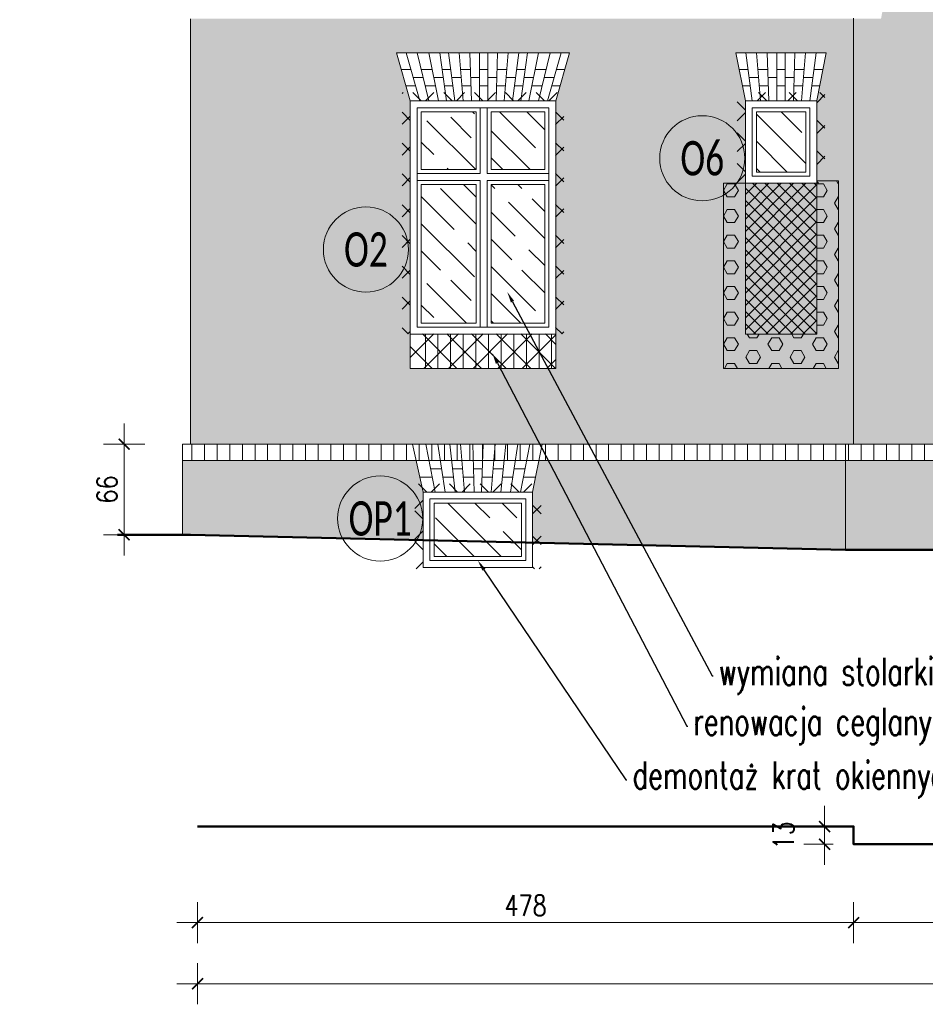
# Model space of a CAD drawing. Header units: millimetres. Extents: x 284606 to 569416, y -192995 to -95103.
# Tile 147 of 178: x 303394 to 304054, y -99086 to -98368. Entities that reach past the tile are written whole.
import ezdxf
from ezdxf import colors
from ezdxf.entities.mleader import LeaderData, LeaderLine
from ezdxf.enums import TextEntityAlignment as Align
from ezdxf.math import Vec2, Vec3

# ---------------------------------------------------------------- set-up
doc = ezdxf.new("R2010")
doc.units = ezdxf.units.MM
doc.layers.get('0').update_dxf_attribs({"lineweight": 0})
for name, color, linetype, lineweight in [('!STR_Elewacje 0.15', 10, 'Continuous', 15), ('!STR_Konstrukcja 0.20', 200, 'Continuous', 20), ('!STR_Konstrukcja 0.50', 72, 'Continuous', 50), ('!STR_Kreskowanie', 253, 'Continuous', 5), ('!STR_Ocieplenie 0.05', 1, 'Continuous', 5), ('!STR_Opisy 0.09', 8, 'Continuous', 9), ('!STR_Stolarka okienna', 72, 'Continuous', 15), ('!STR_Wymiarowanie', 254, 'Continuous', 9), ('EKO Opisy 0.09', 8, 'Continuous', 9)]:
    doc.layers.add(name, color=color, linetype=linetype, lineweight=lineweight)
doc.layers.add('!STR_Kreskowanie ścian', color=7, linetype='Continuous', lineweight=5, true_color=0xa6a6a6)
doc.styles.add('EKO 1-10', font='romans.shx', dxfattribs={"width": 0.8, "height": 15})
doc.styles.add('EKO CM 1-50', font='calibri.ttf', dxfattribs={"width": 0.8, "height": 12.5})
doc.styles.add('j-romans', font='romans.shx', dxfattribs={"width": 0.7})
doc.dimstyles.new('EKO wymiar 1-10', dxfattribs={"dimtxt": 15, "dimasz": 8, "dimexe": 15, "dimexo": 15, "dimgap": 5, "dimtad": 1, "dimdec": 0, "dimtxsty": 'EKO 1-10', "dimblk": 'ARCHTICK', "dimcen": 10, "dimdle": 15, "dimclrd": 256, "dimclre": 256, "dimclrt": 256, "dimazin": 2, "dimtfac": 1, "dimtdec": 0, "dimtmove": 2, "dimatfit": 3, "dimldrblk": 'ARCHTICK', "dimfxl": 15, "dimfxlon": 1, "dimlwd": -1, "dimlwe": -1, "dimarcsym": 0})

# ---------------------------------------------------------------- blocks, each defined once
blk = doc.blocks.new('okno 106x170')
at = {"layer": '!STR_Kreskowanie', "ltscale": 0.3}
h = blk.add_hatch(dxfattribs=at)
h.set_pattern_fill('GOST_WOOD', color=256, scale=7, angle=45)
h.set_pattern_definition([(135, (-591757.885, 207373.385), (29.6984848, 29.6984848), [70, -14]), (135, (-591738.086, 207373.385), (29.6984848, 29.6984848), [42, -10.5, 21, -10.5]), (135, (-591713.337, 207368.435), (29.6984848, 29.6984848), [70, -14])])
h.paths.add_polyline_path([(59, 162), (59, 120), (98, 120), (98, 162)])
h.paths.add_polyline_path([(8, 162), (8, 120), (48, 120), (48, 162)])
h.paths.add_polyline_path([(8, 109), (8, 8), (48, 8), (48, 109)])
h.paths.add_polyline_path([(59, 109), (59, 8), (98, 8), (98, 109)])
at = {"layer": '!STR_Kreskowanie ścian', "ltscale": 1.5}
h = blk.add_hatch(dxfattribs=at)
h.set_pattern_fill('ANSI31', color=256, scale=2.9, angle=45)
h.set_pattern_definition([(90, (-591757.885, 207373.385), (-9.2075, 9e-16), [])])
h.paths.add_polyline_path([(103.5, 0), (103.5, -25), (3.5, -25), (3.5, 0)])
at = {"layer": '!STR_Elewacje 0.15', "ltscale": 1.5}
for p, q in [((115.97, 204.93), (-9.97, 204.93)), ((0, 170), (-9.97, 204.93)), ((7, 170), (-2.97, 204.93)), ((13.5, 170), (4.99, 204.93)), ((20.5, 170), (13.57, 204.93)), ((26.5, 170), (21.54, 204.93)), ((32.5, 170), (27.91, 204.93)), ((38.5, 170), (35.63, 204.93)), ((44.5, 170), (43.5, 204.93)), ((50.5, 170), (50.5, 204.93)), ((56.5, 170), (56.5, 204.93)), ((62.5, 170), (63.5, 204.93)), ((68.5, 170), (71.37, 204.93)), ((74.5, 170), (79.09, 204.93)), ((80.5, 170), (85.46, 204.93)), ((86.5, 170), (93.43, 204.93)), ((93.5, 170), (102.01, 204.93)), ((100, 170), (109.97, 204.93)), ((106, 170), (115.97, 204.93)), ((0.45, 192.93), (-6.54, 192.93)), ((9.38, 186.93), (2.17, 186.93)), ((15.95, 192.93), (7.92, 192.93)), ((24.1, 186.93), (17.14, 186.93)), ((29.49, 192.93), (23.24, 192.93)), ((37.11, 186.93), (30.28, 186.93)), ((43.84, 192.93), (36.62, 192.93)), ((50.5, 186.93), (44.02, 186.93)), ((56.5, 192.93), (50.5, 192.93)), ((62.98, 186.93), (56.5, 186.93)), ((70.38, 192.93), (63.16, 192.93)), ((76.72, 186.93), (69.89, 186.93)), ((83.76, 192.93), (77.51, 192.93)), ((89.86, 186.93), (82.9, 186.93)), ((99.08, 192.93), (91.05, 192.93)), ((104.83, 186.93), (97.62, 186.93)), ((106.74, 192.93), (112.55, 192.93)), ((3.88, 180.93), (-3.12, 180.93)), ((3.88, 180.93), (-3.12, 180.93)), ((3.88, 180.93), (-3.12, 180.93)), ((18.33, 180.93), (10.84, 180.93)), ((18.33, 180.93), (10.84, 180.93)), ((18.33, 180.93), (10.84, 180.93)), ((31.07, 180.93), (24.95, 180.93)), ((31.07, 180.93), (24.95, 180.93)), ((31.07, 180.93), (24.95, 180.93)), ((44.19, 180.93), (37.6, 180.93)), ((44.19, 180.93), (37.6, 180.93)), ((44.19, 180.93), (37.6, 180.93)), ((56.5, 180.93), (50.5, 180.93)), ((56.5, 180.93), (50.5, 180.93)), ((56.5, 180.93), (50.5, 180.93)), ((69.4, 180.93), (62.81, 180.93)), ((69.4, 180.93), (62.81, 180.93)), ((69.4, 180.93), (62.81, 180.93)), ((82.05, 180.93), (75.93, 180.93)), ((82.05, 180.93), (75.93, 180.93)), ((82.05, 180.93), (75.93, 180.93)), ((96.16, 180.93), (88.67, 180.93)), ((96.16, 180.93), (88.67, 180.93)), ((96.16, 180.93), (88.67, 180.93)), ((109.12, 180.93), (103.12, 180.93)), ((109.12, 180.93), (103.12, 180.93)), ((109.12, 180.93), (103.12, 180.93))]:
    blk.add_line(p, q, dxfattribs=at)
blk.add_lwpolyline([(106, 0), (0, 0), (0, -25), (106, -25)], close=True, dxfattribs=at)
at = {"layer": '!STR_Stolarka okienna', "ltscale": 1.5}
for points in [[(106, 0), (106, 170), (0, 170), (0, 0), (106, 0)], [(51, 165), (51, 117)], [(56, 165), (56, 117)], [(51, 117), (5, 117)], [(101, 117), (56, 117)], [(51, 112), (5, 112)], [(51, 112), (51, 5)], [(56, 112), (56, 5)], [(101, 112), (56, 112)]]:
    blk.add_lwpolyline(points, dxfattribs=at)
for points in [[(101, 5), (101, 165), (5, 165), (5, 5)], [(48, 162), (8, 162), (8, 120), (48, 120)], [(98, 162), (59, 162), (59, 120), (98, 120)], [(48, 109), (8, 109), (8, 8), (48, 8)], [(101, 112), (56, 112), (56, 5), (101, 5)], [(98, 109), (59, 109), (59, 8), (98, 8)]]:
    blk.add_lwpolyline(points, close=True, dxfattribs=at)
blk = doc.blocks.new('_ArchTick')
at = {"color": 0, "linetype": 'ByBlock', "const_width": 0.15}
blk.add_lwpolyline([(-0.5, -0.5), (0.5, 0.5)], dxfattribs=at)
blk = doc.blocks.new('*D530')
at = {"layer": '!STR_Wymiarowanie', "ltscale": 1.5, "transparency": 16777216}
for p, q in [((303523.78, -99011.34), (303523.78, -99041.34)), ((304002.13, -99011.34), (304002.13, -99041.34)), ((303508.78, -99026.34), (304017.13, -99026.34))]:
    blk.add_line(p, q, dxfattribs=at)
at = {"layer": 'Defpoints', "color": 0, "ltscale": 1.5, "transparency": 16777216}
for p in [(303523.78, -98956.27), (304002.13, -98969.27), (304002.13, -99026.34)]:
    blk.add_point(p, dxfattribs=at)
at = {"layer": '!STR_Wymiarowanie', "ltscale": 1.5, "transparency": 16777216, "xscale": 8, "yscale": 8, "zscale": 8, "rotation": 180}
blk.add_blockref('_ArchTick', (303523.78, -99026.34), dxfattribs=at)
at = {"layer": '!STR_Wymiarowanie', "ltscale": 1.5, "transparency": 16777216, "xscale": 8, "yscale": 8, "zscale": 8}
blk.add_blockref('_ArchTick', (304002.13, -99026.34), dxfattribs=at)
at = {"layer": '!STR_Wymiarowanie', "ltscale": 1.5, "transparency": 16777216, "insert": (303762.96, -99013.84), "char_height": 15, "attachment_point": 5, "style": 'EKO 1-10'}
blk.add_mtext('478', dxfattribs=at)
blk = doc.blocks.new('*D531')
at = {"layer": '!STR_Wymiarowanie', "ltscale": 1.5, "transparency": 16777216}
for p, q in [((304002.13, -99011.34), (304002.13, -99041.34)), ((304904.57, -99011.34), (304904.57, -99041.34)), ((303987.13, -99026.34), (304919.57, -99026.34))]:
    blk.add_line(p, q, dxfattribs=at)
at = {"layer": 'Defpoints', "color": 0, "ltscale": 1.5, "transparency": 16777216}
for p in [(304002.13, -98969.27), (304904.57, -98969.27), (304904.57, -99026.34)]:
    blk.add_point(p, dxfattribs=at)
at = {"layer": '!STR_Wymiarowanie', "ltscale": 1.5, "transparency": 16777216, "xscale": 8, "yscale": 8, "zscale": 8, "rotation": 180}
blk.add_blockref('_ArchTick', (304002.13, -99026.34), dxfattribs=at)
at = {"layer": '!STR_Wymiarowanie', "ltscale": 1.5, "transparency": 16777216, "xscale": 8, "yscale": 8, "zscale": 8}
blk.add_blockref('_ArchTick', (304904.57, -99026.34), dxfattribs=at)
at = {"layer": '!STR_Wymiarowanie', "ltscale": 1.5, "transparency": 16777216, "insert": (304453.35, -99013.84), "char_height": 15, "attachment_point": 5, "style": 'EKO 1-10'}
blk.add_mtext('902', dxfattribs=at)
blk = doc.blocks.new('*D534')
at = {"layer": '!STR_Wymiarowanie', "ltscale": 1.5, "transparency": 16777216}
for p, q in [((303980.95, -98984.27), (303980.95, -98941.27)), ((303987.13, -98956.27), (303965.95, -98956.27)), ((303987.13, -98969.27), (303965.95, -98969.27))]:
    blk.add_line(p, q, dxfattribs=at)
at = {"layer": 'Defpoints', "color": 0, "ltscale": 1.5, "transparency": 16777216}
for p in [(303980.95, -98956.27), (304002.13, -98956.27), (304002.13, -98969.27)]:
    blk.add_point(p, dxfattribs=at)
at = {"layer": '!STR_Wymiarowanie', "ltscale": 1.5, "transparency": 16777216, "xscale": 8, "yscale": 8, "zscale": 8}
for p, rotation in [((303980.95, -98956.27), 90), ((303980.95, -98969.27), 270)]:
    blk.add_blockref('_ArchTick', p, dxfattribs=dict(at, rotation=rotation))
at = {"layer": '!STR_Wymiarowanie', "ltscale": 1.5, "transparency": 16777216, "insert": (303950.95, -98962.77), "char_height": 15, "attachment_point": 5, "rotation": 90, "style": 'EKO 1-10'}
blk.add_mtext('13', dxfattribs=at)
blk = doc.blocks.new('*D545')
at = {"layer": '!STR_Wymiarowanie', "ltscale": 1.5, "transparency": 16777216}
for p, q in [((303523.78, -99055.9), (303523.78, -99085.9)), ((305429.12, -99055.9), (305429.12, -99085.9)), ((303508.78, -99070.9), (305444.12, -99070.9))]:
    blk.add_line(p, q, dxfattribs=at)
at = {"layer": 'Defpoints', "color": 0, "ltscale": 1.5, "transparency": 16777216}
for p in [(305429.12, -98872.27), (303523.78, -98956.27), (305429.12, -99070.9)]:
    blk.add_point(p, dxfattribs=at)
at = {"layer": '!STR_Wymiarowanie', "ltscale": 1.5, "transparency": 16777216, "xscale": 8, "yscale": 8, "zscale": 8, "rotation": 180}
blk.add_blockref('_ArchTick', (303523.78, -99070.9), dxfattribs=at)
at = {"layer": '!STR_Wymiarowanie', "ltscale": 1.5, "transparency": 16777216, "xscale": 8, "yscale": 8, "zscale": 8}
blk.add_blockref('_ArchTick', (305429.12, -99070.9), dxfattribs=at)
at = {"layer": '!STR_Wymiarowanie', "ltscale": 1.5, "transparency": 16777216, "insert": (304476.45, -99058.4), "char_height": 15, "attachment_point": 5, "style": 'EKO 1-10'}
blk.add_mtext('1905', dxfattribs=at)
blk = doc.blocks.new('okno piwnicy')
at = {"layer": '!STR_Kreskowanie', "ltscale": 0.3}
h = blk.add_hatch(dxfattribs=at)
h.set_pattern_fill('GOST_WOOD', color=256, scale=7, angle=45)
h.set_pattern_definition([(135, (-287916.425, 101495.86), (29.698485, 29.698485), [70, -14]), (135, (-287896.626, 101495.86), (29.698485, 29.698485), [42, -10.5, 21, -10.5]), (135, (-287871.878, 101490.91), (29.698485, 29.698485), [70, -14])])
h.paths.add_polyline_path([(71.78, 46.96), (8, 46.96), (8, 8), (71.78, 8)])
at = {"layer": '!STR_Elewacje 0.15', "ltscale": 1.5}
for p, q in [((86.71, 89.89), (-7.84, 89.89)), ((0, 54.96), (-7.84, 89.89)), ((8.88, 54.96), (1.96, 89.89)), ((16.15, 54.96), (10.78, 89.89)), ((23.25, 54.96), (19.37, 89.89)), ((30.13, 54.96), (27.27, 89.89)), ((37.13, 54.96), (36.13, 89.89)), ((42.65, 54.96), (43.65, 89.89)), ((49.65, 54.96), (52.51, 89.89)), ((56.53, 54.96), (60.41, 89.89)), ((63.63, 54.96), (69, 89.89)), ((70.9, 54.96), (77.82, 89.89)), ((79.78, 54.96), (86.71, 89.89)), ((4.34, 77.89), (-5.15, 77.89)), ((13.55, 71.89), (5.53, 71.89)), ((20.7, 77.89), (12.63, 77.89)), ((28.74, 71.89), (21.37, 71.89)), ((36.48, 77.89), (28.25, 77.89)), ((43.13, 71.89), (36.65, 71.89)), ((43.3, 77.89), (51.53, 77.89)), ((51.04, 71.89), (58.41, 71.89)), ((59.08, 77.89), (67.16, 77.89)), ((66.23, 71.89), (74.25, 71.89)), ((75.44, 77.89), (84.33, 77.89)), ((6.72, 65.89), (-2.45, 65.89)), ((6.72, 65.89), (-2.45, 65.89)), ((6.72, 65.89), (-2.45, 65.89)), ((22.03, 65.89), (14.47, 65.89)), ((22.03, 65.89), (14.47, 65.89)), ((22.03, 65.89), (14.47, 65.89)), ((36.82, 65.89), (29.24, 65.89)), ((36.82, 65.89), (29.24, 65.89)), ((36.82, 65.89), (29.24, 65.89)), ((42.96, 65.89), (50.54, 65.89)), ((42.96, 65.89), (50.54, 65.89)), ((42.96, 65.89), (50.54, 65.89)), ((57.75, 65.89), (65.31, 65.89)), ((57.75, 65.89), (65.31, 65.89)), ((57.75, 65.89), (65.31, 65.89)), ((73.06, 65.89), (81.95, 65.89)), ((73.06, 65.89), (81.95, 65.89)), ((73.06, 65.89), (81.95, 65.89))]:
    blk.add_line(p, q, dxfattribs=at)
at = {"layer": '!STR_Stolarka okienna', "ltscale": 1.5}
for points in [[(0, 54.96), (79.78, 54.96), (79.78, 0), (0, 0)], [(5, 49.96), (74.78, 49.96), (74.78, 5), (5, 5)], [(8, 46.96), (71.78, 46.96), (71.78, 8), (8, 8)]]:
    blk.add_lwpolyline(points, close=True, dxfattribs=at)
blk = doc.blocks.new('*D550')
at = {"layer": '!STR_Wymiarowanie', "ltscale": 1.5, "transparency": 16777216}
for p, q in [((303470.32, -98662.57), (303470.32, -98758.63)), ((303485.32, -98677.57), (303455.32, -98677.57)), ((303485.32, -98743.63), (303455.32, -98743.63))]:
    blk.add_line(p, q, dxfattribs=at)
at = {"layer": 'Defpoints', "color": 0, "ltscale": 1.5, "transparency": 16777216}
for p in [(303512.78, -98677.57), (303470.32, -98743.63), (303518.78, -98743.63)]:
    blk.add_point(p, dxfattribs=at)
at = {"layer": '!STR_Wymiarowanie', "ltscale": 1.5, "transparency": 16777216, "xscale": 8, "yscale": 8, "zscale": 8}
for p, rotation in [((303470.32, -98677.57), 90), ((303470.32, -98743.63), 270)]:
    blk.add_blockref('_ArchTick', p, dxfattribs=dict(at, rotation=rotation))
at = {"layer": '!STR_Wymiarowanie', "ltscale": 1.5, "transparency": 16777216, "insert": (303457.82, -98710.6), "char_height": 15, "attachment_point": 5, "rotation": 90, "style": 'EKO 1-10'}
blk.add_mtext('66', dxfattribs=at)
blk = doc.blocks.new('KÓLKO')
at = {"layer": '!STR_Opisy 0.09'}
blk.add_circle((0, -15.51), 15.51, dxfattribs=at)
at = {"layer": '!STR_Opisy 0.09', "style": 'EKO 1-10', "width": 0.8}
blk.add_attdef('NR', text='', height=15, dxfattribs=at).set_placement((0, -15.51), align=Align.MIDDLE_CENTER)

msp = doc.modelspace()

# ---------------------------------------------------------------- hatches: boundary and pattern name
at = {"layer": '!STR_Kreskowanie', "ltscale": 0.3}
h = msp.add_hatch(dxfattribs=at)
h.set_pattern_fill('GOST_WOOD', color=256, scale=7, angle=45)
h.set_pattern_definition([(135, (11701.666, 0), (29.698485, 29.698485), [70, -14]), (135, (11721.465, -2e-15), (29.698485, 29.698485), [42, -10.5, 21, -10.5]), (135, (11746.214, -4.95), (29.698485, 29.698485), [70, -14])])
h.paths.add_polyline_path([(303967.21, -98435.33), (303931.21, -98435.33), (303931.21, -98479.33), (303967.21, -98479.33)])
at = {"layer": '!STR_Kreskowanie ścian', "ltscale": 0.3}
h = msp.add_hatch(dxfattribs=at)
h.set_pattern_fill('AR-B816', color=256, scale=0.04)
h.set_pattern_definition([(0, (11300.432, 0), (0, 8.128), []), (90, (11300.432, 0), (-8.128, 8.128), [8.128, -8.128])])
edge = h.paths.add_edge_path()
edge.add_line((305429.12, -98021.75), (304851.08, -98021.75))
edge.add_line((304851.08, -98021.75), (304851.08, -98042.8))
edge.add_line((304851.08, -98042.8), (304896.96, -98299.1))
edge.add_line((304896.96, -98299.1), (304956.98, -98344.33))
edge.add_line((304956.98, -98344.33), (304954.57, -98347.53))
edge.add_line((304954.57, -98347.53), (304954.57, -98368.94))
edge.add_line((304954.57, -98368.94), (304961.7, -98362.08))
edge.add_line((304961.7, -98362.08), (304961.7, -98349.72))
edge.add_arc((304968.37, -98347.61), 7, 180, 197.58605, ccw=False)
edge.add_line((304961.37, -98347.61), (304975.37, -98347.61))
edge.add_arc((304968.37, -98347.61), 7, -40.44567, 0, ccw=False)
edge.add_line((304973.7, -98352.15), (304973.7, -98369.54))
edge.add_line((304973.7, -98369.54), (304928.85, -98411.77))
edge.add_line((304928.85, -98411.77), (304928.41, -98677.57))
edge.add_line((304928.41, -98677.57), (305429.12, -98677.57))
edge.add_line((305429.12, -98677.57), (305429.12, -98021.75))
h.paths.add_polyline_path([(304954.57, -98368.94), (304954.57, -98367.53), (304904.57, -98367.53), (304904.57, -98677.57), (304918.41, -98677.57), (304918.87, -98403.31)], flags=17)
h.paths.add_polyline_path([(305435.12, -98689.57), (304928.39, -98689.57), (304928.29, -98755.07), (305435.12, -98767.65)])
h.paths.add_polyline_path([(304910.57, -98689.57), (304653.12, -98689.57), (304648.57, -98712.5), (304648.57, -98754.63), (304910.57, -98754.63)])
h.paths.add_polyline_path([(304568.79, -98712.5), (304563.64, -98689.57), (304477.39, -98689.57), (304472.85, -98712.5), (304472.85, -98754.63), (304568.79, -98754.63)])
h.paths.add_polyline_path([(304393.06, -98712.5), (304387.92, -98689.57), (304261.59, -98689.57), (304261.59, -98746.63), (304151.81, -98746.63), (304151.81, -98689.57), (303996.13, -98689.57), (303996.13, -98754.63), (304393.06, -98754.63)])
h.paths.add_polyline_path([(304002.13, -98367.53), (303952.13, -98367.53), (303518.78, -98367.53), (303518.78, -98677.57), (304002.13, -98677.57)])
h.paths.add_polyline_path([(303784.93, -98622.33), (303678.93, -98622.33), (303678.93, -98597.33), (303678.93, -98427.33), (303668.96, -98392.41), (303794.9, -98392.41), (303784.93, -98427.33), (303784.93, -98597.33)], flags=16)
h.paths.add_polyline_path([(303779.93, -98592.33), (303734.93, -98592.33), (303683.93, -98592.33), (303683.93, -98432.33), (303779.93, -98432.33)], flags=0)
h.paths.add_polyline_path([(303776.93, -98589.33), (303737.93, -98589.33), (303737.93, -98488.33), (303776.93, -98488.33)], flags=0)
h.paths.add_polyline_path([(303923.21, -98487.33), (303923.21, -98427.33), (303916.25, -98392.41), (303982.17, -98392.41), (303975.21, -98427.05), (303975.21, -98487.33)], flags=16)
h.paths.add_polyline_path([(303928.21, -98482.33), (303928.21, -98432.33), (303970.21, -98432.33), (303970.21, -98480.33), (303970.21, -98482.33)], flags=0)
h.paths.add_polyline_path([(303931.21, -98479.33), (303931.21, -98435.33), (303967.21, -98435.33), (303967.21, -98479.33)], flags=0)
h.paths.add_polyline_path([(303726.93, -98589.33), (303686.93, -98589.33), (303686.93, -98488.33), (303726.93, -98488.33)], flags=0)
h.paths.add_polyline_path([(303776.93, -98477.33), (303737.93, -98477.33), (303737.93, -98435.33), (303776.93, -98435.33)], flags=0)
h.paths.add_polyline_path([(303932.33, -98404.41), (303939.56, -98404.41), (303939.73, -98410.41), (303946.21, -98410.41), (303946.21, -98404.41), (303952.21, -98404.41), (303952.21, -98410.41), (303958.7, -98410.41), (303958.87, -98404.41), (303966.09, -98404.41), (303965.11, -98416.41), (303958.53, -98416.41), (303958.7, -98410.41), (303952.21, -98410.41), (303952.21, -98416.41), (303946.21, -98416.41), (303946.21, -98410.41), (303939.73, -98410.41), (303939.9, -98416.41), (303933.32, -98416.41)], flags=0)
h.paths.add_polyline_path([(303726.93, -98477.33), (303686.93, -98477.33), (303686.93, -98435.33), (303726.93, -98435.33)], flags=0)
h.paths.add_polyline_path([(303775.09, -98416.41), (303767.6, -98416.41), (303768.79, -98410.41), (303761.83, -98410.41), (303760.98, -98416.41), (303754.86, -98416.41), (303755.65, -98410.41), (303748.82, -98410.41), (303748.33, -98416.41), (303741.74, -98416.41), (303741.91, -98410.41), (303735.43, -98410.41), (303735.43, -98416.41), (303729.43, -98416.41), (303729.43, -98410.41), (303722.94, -98410.41), (303723.12, -98416.41), (303716.53, -98416.41), (303716.04, -98410.41), (303709.21, -98410.41), (303709.99, -98416.41), (303703.88, -98416.41), (303703.03, -98410.41), (303696.07, -98410.41), (303697.26, -98416.41), (303689.77, -98416.41), (303686.85, -98404.41), (303694.88, -98404.41), (303696.07, -98410.41), (303703.03, -98410.41), (303702.17, -98404.41), (303708.42, -98404.41), (303709.21, -98410.41), (303716.04, -98410.41), (303715.55, -98404.41), (303722.77, -98404.41), (303722.94, -98410.41), (303729.43, -98410.41), (303729.43, -98404.41), (303735.43, -98404.41), (303735.43, -98410.41), (303741.91, -98410.41), (303742.09, -98404.41), (303749.31, -98404.41), (303748.82, -98410.41), (303755.65, -98410.41), (303756.44, -98404.41), (303762.68, -98404.41), (303761.83, -98410.41), (303768.79, -98410.41), (303769.98, -98404.41), (303778.01, -98404.41)], flags=0)
h.paths.add_polyline_path([(303996.13, -98689.57), (303772.61, -98689.57), (303768.06, -98712.5), (303768.06, -98749.37), (303996.13, -98754.63)])
h.paths.add_polyline_path([(303683.13, -98689.57), (303512.78, -98689.57), (303512.78, -98743.63), (303518.78, -98743.63), (303688.28, -98747.54), (303688.28, -98712.5)])
h.paths.add_polyline_path([(304151.81, -98536.45), (304261.59, -98536.45), (304261.59, -98677.57), (304904.57, -98677.57), (304904.57, -98367.53), (304884.57, -98367.53), (304825.45, -98035.21), (304453.35, -97750.61), (304081.56, -98033.67), (304022.13, -98367.53), (304002.13, -98367.53), (304002.13, -98677.57), (304151.81, -98677.57)])
h.paths.add_polyline_path([(304160.2, -98461.45), (304160.2, -98436.45), (304160.2, -98266.45), (304150.23, -98231.52), (304263.17, -98231.52), (304253.2, -98266.45), (304253.2, -98436.45), (304253.2, -98461.45)], flags=16)
h.paths.add_polyline_path([(304165.2, -98431.45), (304165.2, -98271.45), (304248.2, -98271.45), (304248.2, -98431.45), (304209.2, -98431.45)], flags=0)
h.paths.add_polyline_path([(304168.2, -98428.45), (304168.2, -98327.45), (304201.2, -98327.45), (304201.2, -98428.45)], flags=0)
h.paths.add_polyline_path([(304212.2, -98428.45), (304212.2, -98327.45), (304245.2, -98327.45), (304245.2, -98428.45)], flags=0)
h.paths.add_polyline_path([(304168.2, -98316.45), (304168.2, -98274.45), (304201.2, -98274.45), (304201.2, -98316.45)], flags=0)
h.paths.add_polyline_path([(304212.2, -98316.45), (304212.2, -98274.45), (304245.2, -98274.45), (304245.2, -98316.45)], flags=0)
h.paths.add_polyline_path([(304410.71, -98597.33), (304410.71, -98427.33), (304403.75, -98392.41), (304469.67, -98392.41), (304462.71, -98427.05), (304462.71, -98597.33), (304462.71, -98622.33), (304410.71, -98622.33)], flags=16)
h.paths.add_polyline_path([(304161.12, -98243.52), (304169.16, -98243.52), (304170.34, -98249.52), (304177.3, -98249.52), (304176.45, -98243.52), (304182.69, -98243.52), (304183.48, -98249.52), (304190.31, -98249.52), (304189.82, -98243.52), (304197.05, -98243.52), (304197.22, -98249.52), (304203.7, -98249.52), (304203.7, -98243.52), (304209.7, -98243.52), (304209.7, -98249.52), (304216.19, -98249.52), (304216.36, -98243.52), (304223.58, -98243.52), (304223.09, -98249.52), (304229.92, -98249.52), (304230.71, -98243.52), (304236.96, -98243.52), (304236.11, -98249.52), (304243.06, -98249.52), (304244.25, -98243.52), (304252.28, -98243.52), (304249.36, -98255.52), (304241.87, -98255.52), (304243.06, -98249.52), (304236.11, -98249.52), (304235.25, -98255.52), (304229.14, -98255.52), (304229.92, -98249.52), (304223.09, -98249.52), (304222.6, -98255.52), (304216.01, -98255.52), (304216.19, -98249.52), (304209.7, -98249.52), (304209.7, -98255.52), (304203.7, -98255.52), (304203.7, -98249.52), (304197.22, -98249.52), (304197.39, -98255.52), (304190.81, -98255.52), (304190.31, -98249.52), (304183.48, -98249.52), (304184.27, -98255.52), (304178.15, -98255.52), (304177.3, -98249.52), (304170.34, -98249.52), (304171.53, -98255.52), (304164.04, -98255.52)], flags=0)
h.paths.add_polyline_path([(304415.71, -98592.33), (304415.71, -98432.33), (304457.71, -98432.33), (304457.71, -98480.33), (304457.71, -98592.33)], flags=0)
h.paths.add_polyline_path([(304418.71, -98589.33), (304418.71, -98435.33), (304454.71, -98435.33), (304454.71, -98589.33)], flags=0)
h.paths.add_polyline_path([(304419.83, -98404.41), (304427.06, -98404.41), (304427.23, -98410.41), (304433.71, -98410.41), (304433.71, -98404.41), (304439.71, -98404.41), (304439.71, -98410.41), (304446.2, -98410.41), (304446.37, -98404.41), (304453.59, -98404.41), (304452.61, -98416.41), (304446.03, -98416.41), (304446.2, -98410.41), (304439.71, -98410.41), (304439.71, -98416.41), (304433.71, -98416.41), (304433.71, -98410.41), (304427.23, -98410.41), (304427.4, -98416.41), (304420.82, -98416.41)], flags=0)
h.paths.add_polyline_path([(304160.7, -98180.87), (304160.7, -98154.87), (304184.7, -98154.87), (304184.7, -98180.87)], flags=16)
h.paths.add_polyline_path([(304234.7, -98180.87), (304234.7, -98154.87), (304258.7, -98154.87), (304258.7, -98180.87)], flags=16)
h.paths.add_polyline_path([(304160.7, -98131.71), (304160.7, -98106.71), (304160.7, -98041.71), (304152.73, -98021.78), (304265.67, -98021.78), (304258.7, -98041.71), (304258.7, -98106.71), (304258.7, -98131.71)], flags=16)
h.paths.add_polyline_path([(304559.44, -98597.33), (304559.44, -98427.33), (304549.47, -98392.41), (304675.41, -98392.41), (304665.44, -98427.33), (304665.44, -98597.33), (304665.44, -98622.33), (304559.44, -98622.33)], flags=16)
h.paths.add_polyline_path([(304564.44, -98592.33), (304564.44, -98432.33), (304660.44, -98432.33), (304660.44, -98592.33), (304615.44, -98592.33)], flags=0)
h.paths.add_polyline_path([(304567.44, -98589.33), (304567.44, -98488.33), (304607.44, -98488.33), (304607.44, -98589.33)], flags=0)
h.paths.add_polyline_path([(304165.7, -98101.71), (304165.7, -98046.71), (304253.7, -98046.71), (304253.7, -98101.71)], flags=0)
h.paths.add_polyline_path([(304168.7, -98098.71), (304168.7, -98049.71), (304204.2, -98049.71), (304204.2, -98098.71)], flags=0)
h.paths.add_polyline_path([(304567.44, -98477.33), (304567.44, -98435.33), (304607.44, -98435.33), (304607.44, -98477.33)], flags=0)
h.paths.add_polyline_path([(304215.2, -98098.71), (304215.2, -98049.71), (304250.7, -98049.71), (304250.7, -98098.71)], flags=0)
h.paths.add_polyline_path([(304567.36, -98404.41), (304575.39, -98404.41), (304576.58, -98410.41), (304583.54, -98410.41), (304582.68, -98404.41), (304588.93, -98404.41), (304589.72, -98410.41), (304596.55, -98410.41), (304596.06, -98404.41), (304603.28, -98404.41), (304603.46, -98410.41), (304609.94, -98410.41), (304609.94, -98404.41), (304615.94, -98404.41), (304615.94, -98410.41), (304622.42, -98410.41), (304622.6, -98404.41), (304629.82, -98404.41), (304629.33, -98410.41), (304636.16, -98410.41), (304636.95, -98404.41), (304643.2, -98404.41), (304642.34, -98410.41), (304649.3, -98410.41), (304650.49, -98404.41), (304658.52, -98404.41), (304655.6, -98416.41), (304648.11, -98416.41), (304649.3, -98410.41), (304642.34, -98410.41), (304641.49, -98416.41), (304635.37, -98416.41), (304636.16, -98410.41), (304629.33, -98410.41), (304628.84, -98416.41), (304622.25, -98416.41), (304622.42, -98410.41), (304615.94, -98410.41), (304615.94, -98416.41), (304609.94, -98416.41), (304609.94, -98410.41), (304603.46, -98410.41), (304603.63, -98416.41), (304597.04, -98416.41), (304596.55, -98410.41), (304589.72, -98410.41), (304590.51, -98416.41), (304584.39, -98416.41), (304583.54, -98410.41), (304576.58, -98410.41), (304577.77, -98416.41), (304570.28, -98416.41)], flags=0)
h.paths.add_polyline_path([(304618.44, -98589.33), (304618.44, -98488.33), (304657.44, -98488.33), (304657.44, -98589.33)], flags=0)
h.paths.add_polyline_path([(304618.44, -98477.33), (304618.44, -98435.33), (304657.44, -98435.33), (304657.44, -98477.33)], flags=0)
h.paths.add_polyline_path([(304559.44, -98304.69), (304559.44, -98279.69), (304559.44, -98109.69), (304549.47, -98074.76), (304675.41, -98074.76), (304665.44, -98109.69), (304665.44, -98279.69), (304665.44, -98304.69)], flags=16)
h.paths.add_polyline_path([(304564.44, -98274.69), (304564.44, -98114.69), (304659.94, -98114.69), (304659.94, -98274.69)], flags=0)
h.paths.add_polyline_path([(304567.44, -98271.69), (304567.44, -98117.69), (304656.94, -98117.69), (304656.94, -98271.69)], flags=0)
h.paths.add_polyline_path([(304380.13, -98012.93), (304380.13, -97914.93), (304368.12, -97880), (304437.14, -97880), (304425.13, -97914.93), (304425.13, -98012.93)], flags=16)
h.paths.add_polyline_path([(304495.13, -98012.93), (304495.13, -97914.93), (304483.12, -97880), (304552.14, -97880), (304540.13, -97914.93), (304540.13, -98012.93)], flags=16)
h.paths.add_polyline_path([(304567.36, -98086.76), (304575.39, -98086.76), (304576.58, -98092.76), (304583.54, -98092.76), (304582.68, -98086.76), (304588.93, -98086.76), (304589.72, -98092.76), (304596.55, -98092.76), (304596.06, -98086.76), (304603.28, -98086.76), (304603.46, -98092.76), (304609.94, -98092.76), (304609.94, -98086.76), (304615.94, -98086.76), (304615.94, -98092.76), (304622.42, -98092.76), (304622.6, -98086.76), (304629.82, -98086.76), (304629.33, -98092.76), (304636.16, -98092.76), (304636.95, -98086.76), (304643.2, -98086.76), (304642.34, -98092.76), (304649.3, -98092.76), (304650.49, -98086.76), (304658.52, -98086.76), (304655.6, -98098.76), (304648.11, -98098.76), (304649.3, -98092.76), (304642.34, -98092.76), (304641.49, -98098.76), (304635.37, -98098.76), (304636.16, -98092.76), (304629.33, -98092.76), (304628.84, -98098.76), (304622.25, -98098.76), (304622.42, -98092.76), (304615.94, -98092.76), (304615.94, -98098.76), (304609.94, -98098.76), (304609.94, -98092.76), (304603.46, -98092.76), (304603.63, -98098.76), (304597.04, -98098.76), (304596.55, -98092.76), (304589.72, -98092.76), (304590.51, -98098.76), (304584.39, -98098.76), (304583.54, -98092.76), (304576.58, -98092.76), (304577.77, -98098.76), (304570.28, -98098.76)], flags=0)
h.paths.add_polyline_path([(304736.23, -98169.69), (304736.23, -98109.69), (304729.27, -98074.76), (304795.18, -98074.76), (304788.23, -98109.41), (304788.23, -98169.69)], flags=16)
h.paths.add_polyline_path([(304741.23, -98164.69), (304741.23, -98114.69), (304783.23, -98114.69), (304783.23, -98162.69), (304783.23, -98164.69)], flags=0)
h.paths.add_polyline_path([(304744.23, -98161.69), (304744.23, -98117.69), (304780.23, -98117.69), (304780.23, -98161.69)], flags=0)
h.paths.add_polyline_path([(304745.34, -98086.76), (304752.57, -98086.76), (304752.74, -98092.76), (304759.23, -98092.76), (304759.23, -98086.76), (304765.23, -98086.76), (304765.23, -98092.76), (304771.71, -98092.76), (304771.88, -98086.76), (304779.11, -98086.76), (304778.12, -98098.76), (304771.54, -98098.76), (304771.71, -98092.76), (304765.23, -98092.76), (304765.23, -98098.76), (304759.23, -98098.76), (304759.23, -98092.76), (304752.74, -98092.76), (304752.91, -98098.76), (304746.33, -98098.76)], flags=0)
at = {"layer": '!STR_Kreskowanie ścian', "ltscale": 1.5}
h = msp.add_hatch(dxfattribs=at)
h.set_pattern_fill('ANSI31', color=256, scale=2.9, angle=45)
h.set_pattern_definition([(90, (13345.315, 2627.342), (-9.2075, 9e-16), [])])
h.paths.add_polyline_path([(304151.81, -98689.57), (304151.81, -98677.57), (303517.78, -98677.57), (303517.78, -98689.57)])
h.paths.add_polyline_path([(304261.59, -98677.57), (304261.59, -98689.57), (305435.12, -98689.57), (305435.12, -98677.57)])
at = {"layer": '!STR_Ocieplenie 0.05', "lineweight": 5, "ltscale": 0.3, "true_color": 0x387fc2}
h = msp.add_hatch(dxfattribs=at)
h.set_pattern_fill('ANSI37', color=145, scale=5)
h.set_pattern_definition([(45, (5689.907, 3822.63), (-11.22532015, 11.22532015), []), (135, (5689.907, 3822.63), (-11.22532015, -11.22532015), [])])
h.paths.add_polyline_path([(303790.9, -98421.2), (303672.9, -98421.2), (303672.9, -98597.2), (303678.9, -98597.2), (303678.9, -98427.2), (303784.9, -98427.2), (303784.9, -98597.2), (303790.9, -98597.2)])
h = msp.add_hatch(dxfattribs=at)
h.set_pattern_fill('ANSI37', color=145, scale=5)
h.set_pattern_definition([(45, (5936.693, 3827.63), (-11.22532015, 11.22532015), []), (135, (5936.693, 3827.63), (-11.22532015, -11.22532015), [])])
h.paths.add_polyline_path([(303981.18, -98421.2), (303917.18, -98421.2), (303917.18, -98488.18), (303923.21, -98488.18), (303923.21, -98427.33), (303975.21, -98427.33), (303975.21, -98487.44), (303981.18, -98487.44)])
at = {"layer": '!STR_Ocieplenie 0.05', "lineweight": 5, "ltscale": 0.3, "true_color": 0xb740bf}
h = msp.add_hatch(dxfattribs=at)
h.set_pattern_fill('HEX', color=203, scale=1.7)
h.set_pattern_definition([(0, (737.827, 515.31), (0, 9.34874424), [5.3975, -10.795]), (120, (737.827, 515.31), (-8.09625, -4.67437212), [5.3975, -10.795]), (60, (743.225, 515.31), (-8.09625, 4.67437212), [5.3975, -10.795])])
h.paths.add_polyline_path([(303991.2, -98485.58), (303975.21, -98485.58), (303975.21, -98597.33), (303923.21, -98597.33), (303923.21, -98487.33), (303907.23, -98487.33), (303907.23, -98622.33), (303923.21, -98622.33), (303975.21, -98622.33), (303991.2, -98622.33)])
at = {"layer": '!STR_Ocieplenie 0.05', "ltscale": 1.5, "true_color": 0xf00000}
h = msp.add_hatch(dxfattribs=at)
h.set_pattern_fill('ANSI37', color=1, scale=2, angle=-90)
h.set_pattern_definition([(315, (512783.8057, 499892.612), (4.49012806, 4.49012806), []), (45, (512783.8057, 499892.612), (-4.49012806, 4.49012806), [])])
h.paths.add_polyline_path([(303975.15, -98597.33), (303975.15, -98487.33), (303923.21, -98487.33), (303923.21, -98597.33)])
at = {"layer": '!STR_Ocieplenie 0.05', "lineweight": 5, "ltscale": 0.3, "true_color": 0xdb2724}
h = msp.add_hatch(dxfattribs=at)
h.set_pattern_fill('ANSI37', color=22, scale=4)
h.set_pattern_definition([(45, (-29.384, 2489.374), (-8.9802561, 8.9802561), []), (135, (-29.384, 2489.374), (-8.9802561, -8.9802561), [])])
h.paths.add_polyline_path([(303784.9, -98597.2), (303678.9, -98597.2), (303678.9, -98622.2), (303784.9, -98622.2)])
at = {"layer": '!STR_Ocieplenie 0.05', "lineweight": 5, "ltscale": 0.3, "true_color": 0x387fc2}
h = msp.add_hatch(dxfattribs=at)
h.set_pattern_fill('ANSI37', color=145, scale=5)
h.set_pattern_definition([(45, (5806.25, 3537.38), (-11.22532015, 11.22532015), []), (135, (5806.25, 3537.38), (-11.22532015, -11.22532015), [])])
h.paths.add_polyline_path([(303774.24, -98706.45), (303682.24, -98706.45), (303682.24, -98768.41), (303688.24, -98768.41), (303688.24, -98712.45), (303768.24, -98712.45), (303768.24, -98768.41), (303774.24, -98768.41)])

# ---------------------------------------------------------------- linework, layer by layer
at = {"layer": '!STR_Elewacje 0.15', "ltscale": 1.5}
for p, q in [((303982.17, -98392.41), (303916.25, -98392.41)), ((303923.21, -98427.33), (303916.25, -98392.41)), ((303928.21, -98427.33), (303923.63, -98392.41)), ((303934.21, -98427.33), (303931.35, -98392.41)), ((303940.21, -98427.33), (303939.21, -98392.41)), ((303946.21, -98427.33), (303946.21, -98392.41)), ((303952.21, -98427.33), (303952.21, -98392.41)), ((303958.21, -98427.33), (303959.21, -98392.41)), ((303964.21, -98427.33), (303967.08, -98392.41)), ((303970.21, -98427.33), (303974.8, -98392.41)), ((303975.21, -98427.05), (303982.17, -98392.41)), ((303925.2, -98404.41), (303918.65, -98404.41)), ((303939.56, -98404.41), (303932.33, -98404.41)), ((303952.21, -98404.41), (303946.21, -98404.41)), ((303966.09, -98404.41), (303958.87, -98404.41)), ((303979.76, -98404.41), (303973.22, -98404.41)), ((303932.83, -98410.41), (303925.99, -98410.41)), ((303946.21, -98410.41), (303939.73, -98410.41)), ((303958.7, -98410.41), (303952.21, -98410.41)), ((303972.44, -98410.41), (303965.6, -98410.41)), ((303926.78, -98416.41), (303921.04, -98416.41)), ((303926.78, -98416.41), (303921.04, -98416.41)), ((303926.78, -98416.41), (303921.04, -98416.41)), ((303939.9, -98416.41), (303933.32, -98416.41)), ((303939.9, -98416.41), (303933.32, -98416.41)), ((303939.9, -98416.41), (303933.32, -98416.41)), ((303952.21, -98416.41), (303946.21, -98416.41)), ((303952.21, -98416.41), (303946.21, -98416.41)), ((303952.21, -98416.41), (303946.21, -98416.41)), ((303965.11, -98416.41), (303958.53, -98416.41)), ((303965.11, -98416.41), (303958.53, -98416.41)), ((303965.11, -98416.41), (303958.53, -98416.41)), ((303977.35, -98416.41), (303971.65, -98416.41)), ((303977.35, -98416.41), (303971.65, -98416.41)), ((303977.35, -98416.41), (303971.65, -98416.41))]:
    msp.add_line(p, q, dxfattribs=at)
at = {"layer": '!STR_Konstrukcja 0.20', "ltscale": 1.5}
for p, q in [((303518.78, -98677.57), (304151.81, -98677.57)), ((303996.13, -98689.57), (303996.13, -98677.57)), ((304151.81, -98677.57), (304002.13, -98677.57))]:
    msp.add_line(p, q, dxfattribs=at)
for points in [[(303518.78, -98367.53), (303518.78, -98677.57)], [(304002.13, -98677.57), (304002.13, -98367.16)], [(304151.81, -98689.57), (303512.78, -98689.57), (303512.78, -98677.57), (304151.81, -98677.57)]]:
    msp.add_lwpolyline(points, dxfattribs=at)
msp.add_lwpolyline([(303512.78, -98689.57), (303996.13, -98689.57), (303996.13, -98754.63), (303512.78, -98743.63)], close=True, dxfattribs=at)
at = {"layer": '!STR_Konstrukcja 0.50', "ltscale": 1.5}
for points in [[(303465.39, -98743.63), (303518.78, -98743.63), (303996.13, -98754.63), (304910.57, -98754.63), (305435.12, -98766.63), (305501.18, -98766.63)], [(303523.78, -98956.27), (304002.13, -98956.27), (304002.13, -98969.27), (304904.57, -98969.27), (304904.57, -98872.27), (305429.12, -98872.27)]]:
    msp.add_lwpolyline(points, dxfattribs=at)
at = {"layer": '!STR_Kreskowanie ścian', "ltscale": 0.3}
msp.add_lwpolyline([(303923.21, -98427.33), (303975.21, -98427.33), (303975.21, -98597.33), (303923.21, -98597.33)], close=True, dxfattribs=at)
at = {"layer": '!STR_Ocieplenie 0.05', "color": 203, "lineweight": 5, "ltscale": 0.3, "true_color": 0xb740bf}
for points in [[(303923.21, -98597.33), (303923.21, -98487.33), (303907.23, -98487.33), (303907.23, -98622.33), (303923.21, -98622.33)], [(303975.21, -98622.33), (303991.2, -98622.33), (303991.2, -98485.58), (303975.21, -98485.58), (303975.21, -98597.33)], [(303975.21, -98597.33), (303923.21, -98597.33)], [(303923.21, -98622.33), (303975.21, -98622.33)]]:
    msp.add_lwpolyline(points, dxfattribs=at)
at = {"layer": '!STR_Stolarka okienna', "ltscale": 1.5}
for points in [[(303975.21, -98487.33), (303975.21, -98427.33), (303923.21, -98427.33), (303923.21, -98487.33), (303975.21, -98487.33)], [(303970.21, -98432.33), (303970.21, -98480.33)]]:
    msp.add_lwpolyline(points, dxfattribs=at)
for points in [[(303970.21, -98482.33), (303970.21, -98432.33), (303928.21, -98432.33), (303928.21, -98482.33)], [(303967.21, -98435.33), (303931.21, -98435.33), (303931.21, -98479.33), (303967.21, -98479.33)]]:
    msp.add_lwpolyline(points, close=True, dxfattribs=at)

# ---------------------------------------------------------------- block references
at = {"layer": '!STR_Konstrukcja 0.20', "ltscale": 1.5}
msp.add_blockref('okno 106x170', (303678.93, -98597.33), dxfattribs=at)
at = {"layer": '!STR_Wymiarowanie'}
msp.add_blockref('okno piwnicy', (303688.28, -98767.46), dxfattribs=at)
at = {"layer": 'EKO Opisy 0.09'}
ref = msp.add_blockref('KÓLKO', (303891.79, -98438.14), dxfattribs=dict(at, xscale=2, yscale=2, zscale=2))
ref.add_attrib('NR', 'O6', dxfattribs={"height": 25, "style": 'EKO CM 1-50', "width": 0.7}).set_placement((303891.79, -98469.15), align=Align.MIDDLE_CENTER)
ref = msp.add_blockref('KÓLKO', (303646.56, -98504.67), dxfattribs=dict(at, xscale=2, yscale=2, zscale=2))
ref.add_attrib('NR', 'O2', dxfattribs={"height": 25, "style": 'EKO CM 1-50', "width": 0.7}).set_placement((303646.56, -98535.68), align=Align.MIDDLE_CENTER)
ref = msp.add_blockref('KÓLKO', (303656.96, -98700.72), dxfattribs=dict(at, xscale=2, yscale=2, zscale=2))
ref.add_attrib('NR', 'OP1', dxfattribs={"height": 25, "style": 'EKO CM 1-50', "width": 0.7}).set_placement((303656.96, -98731.73), align=Align.MIDDLE_CENTER)

# ---------------------------------------------------------------- dimensions: what is measured, and where the dimension line sits
at = {"layer": '!STR_Wymiarowanie', "ltscale": 1.5}
for base, p1, p2, picture, middle in [((303470.32, -98743.63), (303512.78, -98677.57), (303518.78, -98743.63), '*D550', (303457.82, -98710.6)), ((303980.95, -98956.27), (304002.13, -98969.27), (304002.13, -98956.27), '*D534', (303950.95, -98962.77))]:
    dim = msp.add_linear_dim(base=base, p1=p1, p2=p2, angle=90, dimstyle='EKO wymiar 1-10', dxfattribs=at)
    dim.commit()
    dim.dimension.update_dxf_attribs({"geometry": picture, "text_midpoint": middle})
for base, p1, p2, picture, middle in [((305429.12, -99070.9), (303523.78, -98956.27), (305429.12, -98872.27), '*D545', (304476.45, -99058.4)), ((304002.13, -99026.34), (303523.78, -98956.27), (304002.13, -98969.27), '*D530', (303762.96, -99013.84)), ((304904.57, -99026.34), (304002.13, -98969.27), (304904.57, -98969.27), '*D531', (304453.35, -99013.84))]:
    dim = msp.add_linear_dim(base=base, p1=p1, p2=p2, dimstyle='EKO wymiar 1-10', dxfattribs=at)
    dim.commit()
    dim.dimension.update_dxf_attribs({"geometry": picture, "text_midpoint": middle})

# ---------------------------------------------------------------- leaders
at = {"layer": '!STR_Opisy 0.09', "ltscale": 0.3}
ml = msp.add_multileader_mtext('Standard', dxfattribs=at)
ml.set_content('wymiana stolarki okiennej', color=256, style='j-romans')
ml.set_leader_properties()
ml.build(insert=Vec2(0, 0))
ml.multileader.update_dxf_attribs({"text_right_attachment_type": 6, "dogleg_length": 0.36, "arrow_head_size": 8, "scale": 2})
ctx = ml.context
ctx.base_point, ctx.scale, ctx.char_height, ctx.arrow_head_size, ctx.landing_gap_size, ctx.plane_origin = Vec3(302711.73, -98890.29), 2, 20, 8, 4, Vec3(349388.68, -103205.3)
ctx.right_attachment = 6
notes = []
notes.append((ctx, [(0, (1, 1, 0), (302711.01, -98890.29), (1, 0), 0.72, [(1, [(302604.49, -98506.91)], 0, [])])]))
ctx.mtext.insert, ctx.mtext.width, ctx.mtext.flow_direction = Vec3(302715.73, -98876.96), 616.0275, 5
ml = msp.add_multileader_mtext('Standard', dxfattribs=at)
ml.set_content('wymiana stolarki okiennej', color=256, style='j-romans')
ml.set_leader_properties()
ml.build(insert=Vec2(0, 0))
ml.multileader.update_dxf_attribs({"text_right_attachment_type": 6, "dogleg_length": 0.36, "arrow_head_size": 8, "scale": 2})
ctx = ml.context
ctx.base_point, ctx.scale, ctx.char_height, ctx.arrow_head_size, ctx.landing_gap_size, ctx.plane_origin = Vec3(303899.7, -98846.57), 2, 20, 8, 4, Vec3(350576.64, -103161.57)
ctx.right_attachment = 6
notes.append((ctx, [(0, (1, 1, 0), (303898.98, -98846.57), (1, 0), 0.72, [(1, [(303749.67, -98566.7)], 0, [])])]))
ctx.mtext.insert, ctx.mtext.width, ctx.mtext.flow_direction = Vec3(303903.7, -98833.24), 616.0275, 5
ml = msp.add_multileader_mtext('Standard', dxfattribs=at)
ml.set_content('renowacja ceglanych parapetów', color=256, style='j-romans')
ml.set_leader_properties()
ml.build(insert=Vec2(0, 0))
ml.multileader.update_dxf_attribs({"text_right_attachment_type": 6, "dogleg_length": 0.36, "arrow_head_size": 8, "scale": 2})
ctx = ml.context
ctx.base_point, ctx.scale, ctx.char_height, ctx.arrow_head_size, ctx.landing_gap_size, ctx.plane_origin = Vec3(303881.15, -98883.05), 2, 20, 8, 4, Vec3(350764.26, -103161.57)
ctx.right_attachment = 6
notes.append((ctx, [(0, (1, 1, 0), (303880.43, -98883.05), (1, 0), 0.72, [(1, [(303738.79, -98611.33)], 0, [])])]))
ctx.mtext.insert, ctx.mtext.width, ctx.mtext.flow_direction = Vec3(303885.15, -98869.72), 616.0275, 5
ml = msp.add_multileader_mtext('Standard', dxfattribs=at)
ml.set_content('demontaż krat okiennych', color=256, style='j-romans')
ml.set_leader_properties()
ml.build(insert=Vec2(0, 0))
ml.multileader.update_dxf_attribs({"text_right_attachment_type": 6, "dogleg_length": 0.36, "arrow_head_size": 8, "scale": 2})
ctx = ml.context
ctx.base_point, ctx.scale, ctx.char_height, ctx.arrow_head_size, ctx.landing_gap_size, ctx.plane_origin = Vec3(302904.72, -98826.58), 2, 20, 8, 4, Vec3(350300.68, -103195.1)
ctx.right_attachment = 6
notes.append((ctx, [(0, (1, 1, 0), (302904, -98826.58), (1, 0), 0.72, [(1, [(302875.9, -98760.41)], 0, [])])]))
ctx.mtext.insert, ctx.mtext.width, ctx.mtext.flow_direction = Vec3(302908.72, -98813.25), 616.0275, 5
ml = msp.add_multileader_mtext('Standard', dxfattribs=at)
ml.set_content('demontaż krat okiennych', color=256, style='j-romans')
ml.set_leader_properties()
ml.build(insert=Vec2(0, 0))
ml.multileader.update_dxf_attribs({"text_right_attachment_type": 6, "dogleg_length": 0.36, "arrow_head_size": 8, "scale": 2})
ctx = ml.context
ctx.base_point, ctx.scale, ctx.char_height, ctx.arrow_head_size, ctx.landing_gap_size, ctx.plane_origin = Vec3(303836.89, -98922.15), 2, 20, 8, 4, Vec3(351232.85, -103290.67)
ctx.right_attachment = 6
notes.append((ctx, [(0, (1, 1, 0), (303836.17, -98922.15), (1, 0), 0.72, [(1, [(303728.17, -98762.46)], 0, [])])]))
ctx.mtext.insert, ctx.mtext.width, ctx.mtext.flow_direction = Vec3(303840.89, -98908.81), 616.0275, 5
for ctx, leaders in notes:
    for number, flags, end, landing, length, lines in leaders:
        leader = LeaderData()
        leader.index, (leader.has_last_leader_line, leader.has_dogleg_vector, leader.attachment_direction) = number, flags
        leader.last_leader_point, leader.dogleg_vector, leader.dogleg_length = Vec3(end), Vec3(landing), length
        for number, points, colour, breaks in lines:
            line = LeaderLine()
            line.index, line.vertices, line.color, line.breaks = number, Vec3.list(points), colors.encode_raw_color(colour), breaks
            leader.lines.append(line)
        ctx.leaders.append(leader)

doc.saveas('drawing.dxf')
